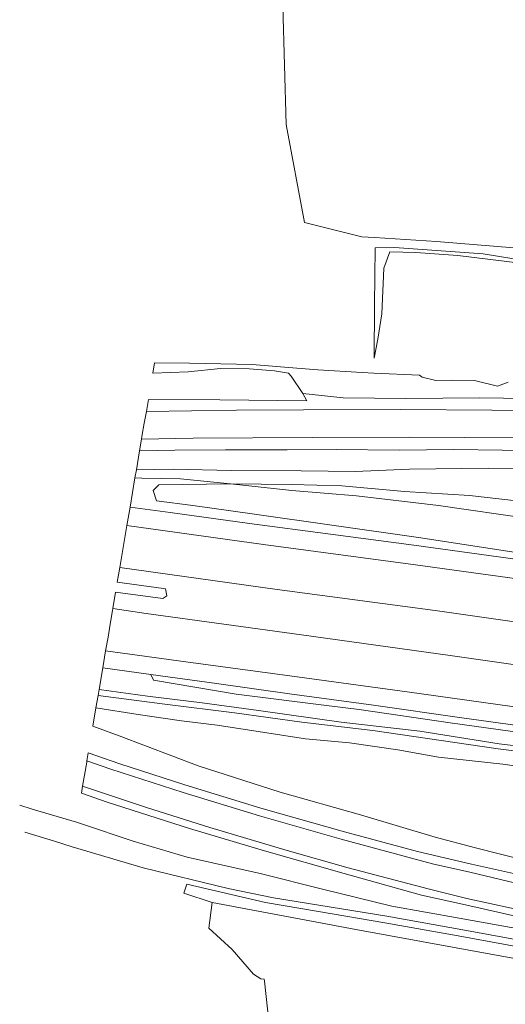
# Model space of a CAD drawing. Header units: metres. Extents: x 120324 to 133000, y 395500 to 402438.
# Tile 4 of 95: x 124602 to 124736, y 395834 to 396106. Entities that reach past the tile are written whole.
import ezdxf

# ---------------------------------------------------------------- set-up
doc = ezdxf.new("R2010")
doc.units = ezdxf.units.M
doc.layers.add('gg-knt-BGT kruinlijn', color=7, linetype='Continuous', lineweight=0, true_color=0x787878)
doc.layers.add('gx-grn-maaiveld', color=7, linetype='Continuous', lineweight=0, true_color=0xb88d57)

msp = doc.modelspace()

# ---------------------------------------------------------------- linework, layer by layer
at = {"layer": 'gg-knt-BGT kruinlijn'}
for p, q in [((124691.02, 396001.81), (124679.88, 396002.96)), ((124708.27, 396001.58), (124691.02, 396001.81)), ((124728.71, 396001.74), (124708.27, 396001.58)), ((124749.97, 396001.47), (124728.71, 396001.74)), ((124634.83, 395987.13), (124644.52, 395987.29)), ((124644.52, 395987.29), (124658.56, 395987.42)), ((124658.56, 395987.42), (124675.59, 395987.38)), ((124675.59, 395987.38), (124689.1, 395987.48)), ((124689.1, 395987.48), (124706.49, 395987.31)), ((124706.49, 395987.31), (124721.49, 395987.56)), ((124721.49, 395987.56), (124734.9, 395987.29)), ((124734.9, 395987.29), (124752.63, 395987.12)), ((124643.24, 395970.13), (124632.19, 395971.57)), ((124665.18, 395967.08), (124643.24, 395970.13)), ((124687.51, 395964.13), (124665.18, 395967.08)), ((124710.52, 395961.07), (124687.51, 395964.13)), ((124739.23, 395957.13), (124710.52, 395961.07)), ((124624.66, 395927.24), (124637.96, 395925.36)), ((124637.96, 395925.36), (124656.04, 395922.87)), ((124656.04, 395922.87), (124676.23, 395920)), ((124623.36, 395919.6), (124641.82, 395917.14)), ((124676.23, 395920), (124699.35, 395916.95)), ((124661.04, 395914.79), (124641.82, 395917.14)), ((124699.35, 395916.95), (124723.75, 395913.43)), ((124679.63, 395912.23), (124661.04, 395914.79)), ((124699.15, 395909.92), (124679.63, 395912.23)), ((124723.75, 395913.43), (124747.62, 395910.09)), ((124733.76, 395904.86), (124699.15, 395909.92)), ((124756.99, 395901.79), (124733.76, 395904.86))]:
    msp.add_line(p, q, dxfattribs=at)
at = {"layer": 'gx-grn-maaiveld'}
for p, q in [((124634.83, 395987.13), (124635.39, 395990.4)), ((124633.94, 395981.88), (124634.83, 395987.13)), ((124633.94, 395981.88), (124633.56, 395979.65)), ((124633.56, 395979.65), (124632.19, 395971.57)), ((124632.19, 395971.57), (124631.32, 395966.48)), ((124629.35, 395954.93), (124631.32, 395966.48)), ((124625.45, 395931.9), (124624.66, 395927.24)), ((124623.64, 395921.26), (124624.66, 395927.24)), ((124622.77, 395916.13), (124623.36, 395919.6)), ((124623.36, 395919.6), (124623.64, 395921.26))]:
    msp.add_line(p, q, dxfattribs=at)
at = {"layer": 'gx-grn-maaiveld', "flags": 128}
for points in [[(124769.82, 396250.1), (124709.51, 396232.6), (124725.03, 396185.56), (124724.9, 396184.23), (124724.64, 396183.31), (124674.55, 396147.53), (124673.85, 396126.53), (124675.29, 396077.31), (124680.34, 396050.22), (124696.18, 396046.23), (124699.68, 396046.02), (124716.79, 396044.99), (124738.06, 396043.2), (124756.21, 396040.16)], [(124755.74, 396037.4), (124741.51, 396039.64), (124729.6, 396041.54), (124716.74, 396042.51), (124705.2, 396043.31), (124699.84, 396043.25), (124699.67, 396027.37), (124699.57, 396012.78), (124700.61, 396017.95), (124701.68, 396024.95), (124702.23, 396037.64), (124703.84, 396042.1), (124711.07, 396041.96), (124722.66, 396041.13), (124739.96, 396038.95), (124739.27, 396034.12), (124740.84, 396033.26)], [(124679.88, 396002.96), (124676.62, 396007.81), (124675.94, 396008.56), (124672.07, 396009.23), (124665.06, 396009.75), (124657.13, 396009.89), (124648.24, 396008.93), (124638.47, 396008.56), (124638.97, 396011.47), (124648.6, 396011.36), (124665.85, 396010.96), (124678.2, 396010.01), (124684.03, 396009.55), (124696.27, 396008.76), (124699.45, 396008.55), (124712.04, 396008.02), (124712.77, 396007.53), (124716.57, 396006.59), (124721.04, 396006.65), (124727.24, 396006.56), (124733.61, 396004.98), (124736.57, 396006.08)], [(124679.88, 396002.96), (124680.96, 396000.94), (124656.95, 396001.21), (124637.24, 396001.28), (124636.69, 395998.05)], [(124635.39, 395990.4), (124635.49, 395991.12), (124636.1, 395994.77), (124636.69, 395998.05)], [(124636.69, 395998.05), (124661.6, 395998.37), (124680.06, 395998.51), (124706.93, 395998.55), (124731.99, 395998.36), (124756.58, 395998.2), (124775.4, 395998.01), (124794.52, 395997.38), (124813.1, 395996.63), (124833.06, 395995.29), (124851.02, 395993.87), (124866.3, 395992.29)], [(124890.93, 395981.46), (124880.23, 395983.08), (124860.88, 395985.16), (124844.19, 395986.88), (124825.31, 395988.16), (124800.68, 395989.59), (124781.58, 395990.22), (124762.64, 395990.61), (124739.52, 395990.75), (124709.35, 395990.95), (124682.46, 395990.85), (124649.57, 395990.69), (124635.39, 395990.4)], [(124633.94, 395981.88), (124644.1, 395982.12), (124660.15, 395981.69), (124679.4, 395981.65), (124694.29, 395981.4), (124709.26, 395982.08), (124730.97, 395982.38), (124751.48, 395982.14), (124775.09, 395981.54), (124792.92, 395981.22), (124810.07, 395981.4), (124818.64, 395981.36)], [(124633.56, 395979.65), (124635.41, 395979.59), (124646.14, 395979.38), (124659.91, 395977.99)], [(124659.91, 395977.99), (124676.87, 395977.84), (124690.63, 395977.5), (124707.95, 395975.88), (124725.85, 395974.84), (124742.83, 395972.92), (124749.27, 395972.49), (124759.5, 395971.8), (124763.09, 395972.56), (124765.55, 395973.36), (124768.5, 395979.01), (124791.77, 395977.76), (124808.63, 395976.64)], [(124659.91, 395977.99), (124640.18, 395977.79), (124638.57, 395976.23), (124639.49, 395973.32), (124649.48, 395972.02), (124665.93, 395969.78), (124711.81, 395963.22), (124745.94, 395957.95), (124782.37, 395952.97), (124798.83, 395950.93), (124812.93, 395949.24), (124828.58, 395946.93)], [(124659.91, 395977.99), (124676.84, 395976.22), (124694.66, 395974.68), (124717.29, 395972.04), (124742.75, 395968.36), (124748.16, 395967.65), (124770.49, 395964.7), (124814.72, 395958.58), (124835.23, 395956.04), (124856.46, 395953.03)], [(124873.8, 395935.72), (124866.82, 395933.6), (124844.21, 395936.62), (124798.91, 395943.13), (124752.33, 395949.92), (124710.98, 395955.67), (124669.03, 395961.3), (124631.32, 395966.48)], [(124629.35, 395954.93), (124628.67, 395950.87), (124641.41, 395949.13), (124642, 395949.02), (124642.31, 395947.06), (124641.22, 395946.34), (124628.2, 395948.11), (124627.44, 395943.62)], [(124871.98, 395920.04), (124871.63, 395920.72), (124870.36, 395920.94), (124838.11, 395925.52), (124798.99, 395931.2), (124758.76, 395936.99), (124716.43, 395943.04), (124672.79, 395948.85), (124629.35, 395954.93)], [(124627.44, 395943.62), (124627.34, 395943.03), (124626.71, 395939.32), (124626.17, 395935.71), (124625.45, 395931.9)], [(124627.44, 395943.62), (124636.64, 395942.21), (124679.46, 395936.36), (124720.52, 395930.62), (124760.54, 395924.95), (124799.37, 395919.39), (124834.26, 395914.39), (124868.57, 395909.43), (124869.69, 395909.27)], [(124867.5, 395894.42), (124865.12, 395895.99), (124863.45, 395897.09), (124863.44, 395898.3), (124852.45, 395900.11), (124842.58, 395901.49), (124813.74, 395905.66), (124778.17, 395910.74), (124741.54, 395915.99), (124708.7, 395920.56), (124676.3, 395924.99), (124647.57, 395928.91), (124625.45, 395931.9)], [(124637.96, 395925.36), (124638.63, 395923.77), (124661.5, 395919.97), (124687.11, 395916.68), (124695.45, 395915.73), (124720.52, 395912), (124733.73, 395910.19), (124762.72, 395906.15), (124782.29, 395903.05), (124795.31, 395900.8), (124803.9, 395899.25), (124804.35, 395896.57)], [(124804.35, 395896.57), (124798.73, 395897.47), (124785.42, 395899.42), (124760.86, 395903.01), (124734.08, 395906.22), (124712.17, 395909.72), (124690.43, 395912.24), (124667.67, 395915.39), (124652.13, 395917.51), (124637.03, 395919.4), (124623.64, 395921.26)], [(124755.51, 395870.43), (124727.5, 395877.52), (124716.34, 395880.41), (124695.75, 395886.59), (124673.65, 395892.91), (124651.01, 395900.17), (124629.19, 395908.48), (124621.92, 395911.1), (124622.77, 395916.13)], [(124789.76, 395891.89), (124779.6, 395893.45), (124770.59, 395894.76), (124760.13, 395896.53), (124748.11, 395898.73), (124735.07, 395900.57), (124717.26, 395902.58), (124706.07, 395904.58), (124692.73, 395906.46), (124680.64, 395907.58), (124667.59, 395909.65), (124656.26, 395911.35), (124646.35, 395912.55), (124634.47, 395914.37), (124622.77, 395916.13)], [(124748.77, 395868.05), (124726.45, 395872.96), (124711.48, 395876.47), (124691.38, 395881.88), (124668.32, 395888.44), (124647.31, 395894.88), (124629.42, 395900.66), (124620.66, 395903.7), (124620.3, 395901.56)], [(124620.3, 395901.56), (124620.24, 395901.19), (124619.66, 395897.53), (124619.12, 395894.5)], [(124620.3, 395901.56), (124626.85, 395899.22), (124646.83, 395892.8), (124667.88, 395886.3), (124690.41, 395879.88), (124715.69, 395873.13), (124725.94, 395870.74), (124742.53, 395866.87), (124760.84, 395863.12), (124775.5, 395860.35), (124788.23, 395858.07), (124803.92, 395855.39), (124818.1, 395853.16), (124832.83, 395850.98), (124844.77, 395849.38), (124858.03, 395847.43), (124867.77, 395845.93), (124877.25, 395844.59)], [(124740.57, 395858.21), (124723.91, 395861.91), (124712.57, 395864.42), (124691.29, 395870.39), (124669.26, 395876.65), (124648.6, 395882.84), (124625.89, 395890.15), (124618.78, 395892.63), (124619.12, 395894.5)], [(124873.54, 395833.53), (124872.46, 395835.53), (124871.17, 395837.16), (124869.1, 395839.15), (124867.47, 395840.09), (124865.33, 395841.07), (124862.81, 395841.64), (124853.4, 395843.23), (124836.9, 395845.66), (124817.86, 395846.46), (124808.44, 395847.75), (124792.62, 395850.42), (124778.82, 395852.85), (124765.17, 395855.34), (124743.76, 395859.47), (124725.15, 395863.53), (124714.49, 395866.19), (124692.41, 395871.96), (124675.51, 395876.79), (124654.18, 395883.11), (124637.03, 395888.57), (124619.12, 395894.5)], [(124740.93, 395854.87), (124723.04, 395858.11), (124704.41, 395861.41), (124685.7, 395865.97), (124668.11, 395870.41), (124647.97, 395874.96), (124633.05, 395879.37), (124618.77, 395884.15), (124617.41, 395884.56), (124605.21, 395888.22), (124601.75, 395889.31)], [(124603.19, 395881.82), (124611.32, 395879.32), (124616.26, 395877.78), (124635.85, 395871.98), (124659.26, 395866.26), (124671.77, 395863.69), (124703.04, 395858.62), (124725.02, 395854.67), (124740.59, 395851.85), (124751.53, 395849.6), (124761.11, 395848.04), (124770.9, 395846.63), (124776.8, 395844.78)], [(124775.36, 395843.8), (124765.27, 395845.71), (124753.83, 395847.37), (124740.79, 395849.9), (124722.77, 395853.2), (124702.54, 395856.82), (124684.23, 395859.9), (124669.61, 395862.45), (124647.85, 395867.51), (124647, 395865), (124654.85, 395862.4)], [(124654.85, 395862.4), (124653.96, 395855.28), (124660.39, 395849.47), (124666.28, 395842.61), (124668.25, 395841.33), (124669.2, 395841.26), (124669.26, 395840.7), (124671.08, 395824.58), (124671.11, 395824.29), (124673.16, 395805.14), (124669.62, 395667.04), (124669.56, 395664.5), (124669.48, 395661.24), (124669.48, 395661.1), (124668.98, 395642.55), (124668.42, 395622.05), (124668.1, 395610.22)], [(124654.85, 395862.4), (124694.45, 395854.96), (124721.2, 395850.08), (124728.67, 395848.71), (124763.77, 395842.36), (124765.7, 395840.64), (124797.17, 395835.58), (124816.34, 395832.21), (124839.07, 395828.39), (124844.41, 395824.21), (124862.12, 395821.16)]]:
    msp.add_lwpolyline(points, dxfattribs=at)

doc.saveas('drawing.dxf')
